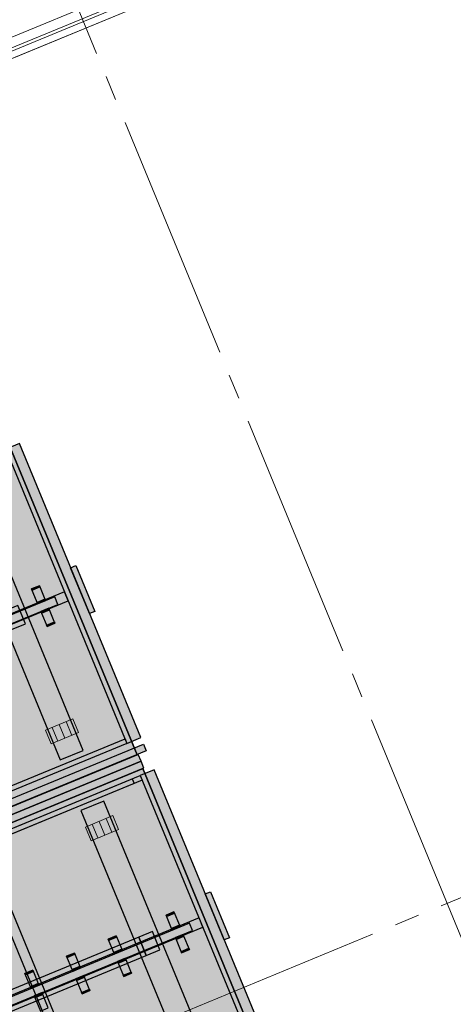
# Model space of a CAD drawing. Header units: millimetres. Extents: x -76965 to -69, y -21129 to 30747.
# Tile 47 of 65: x -20456 to -19583, y 13746 to 15727. Entities that reach past the tile are written whole.
import ezdxf
from ezdxf.enums import TextEntityAlignment as Align

# ---------------------------------------------------------------- set-up
doc = ezdxf.new("R2010")
doc.units = ezdxf.units.MM
doc.header["$MEASUREMENT"] = 0
doc.linetypes.add('B0204', pattern=[650, 500, -50, 50, -50])
doc.linetypes.add('B0702', pattern=[58.685, 39.06, -19.625001])
for name, color, linetype in [('007 Stramien', 7, 'Continuous'), ('022 Binnenwanden', 7, 'Continuous'), ('022 Binnenwanden Deuren', 7, 'Continuous'), ('079 Vaste inrichting', 7, 'Continuous'), ('079 Vaste inrichting 2D arcering', 7, 'Continuous'), ('079 Vaste inrichting Afdek-arcering', 7, 'Continuous'), ('102 Teksten ruimten _ Zones Zone omranding', 7, 'Continuous')]:
    doc.layers.add(name, color=color, linetype=linetype)
doc.styles.add('GENERATED_STYLE_1', font='txt')

# ---------------------------------------------------------------- blocks, each defined once
blk = doc.blocks.new('Dsa bu h 17_2')
at = {"layer": '022 Binnenwanden Deuren', "color": 1, "linetype": 'Continuous', "lineweight": 0}
for p, q in [((-1800, 0), (1800, 0)), ((-65, 0), (-1593, 0)), ((-1593, -20), (-65, -20)), ((-1593, -40), (-65, -40))]:
    blk.add_line(p, q, dxfattribs=at)
blk = doc.blocks.new('Wall_9_1', base_point=(-14928.8, 18059.9))
at = {"layer": '022 Binnenwanden Deuren', "color": 1, "linetype": 'Continuous', "lineweight": 0, "xscale": -1, "zscale": 1000, "rotation": 202.4239727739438}
blk.add_blockref('Dsa bu h 17_2', (-18995.2, 16258.5), dxfattribs=at)
blk = doc.blocks.new('Slab_288_1', base_point=(-20243.2, 13838.7))
at = {"layer": '079 Vaste inrichting Afdek-arcering', "linetype": 'Continuous', "lineweight": 0, "true_color": 0xffffff}
blk.add_hatch(color=7, dxfattribs=at).paths.add_polyline_path([(-20243.2, 13838.7), (-20259.1, 13832.1), (-20257.7, 13828.8), (-20241.9, 13835.4)])
at = {"layer": '079 Vaste inrichting', "linetype": 'Continuous', "flags": 128}
blk.add_lwpolyline([(-20243.2, 13838.7), (-20259.1, 13832.1), (-20257.7, 13828.8), (-20241.9, 13835.4)], close=True, dxfattribs=at)
blk = doc.blocks.new('Slab_295_1', base_point=(-20230.7, 13808.4))
at = {"layer": '079 Vaste inrichting Afdek-arcering', "linetype": 'Continuous', "lineweight": 0, "true_color": 0xffffff}
blk.add_hatch(color=7, dxfattribs=at).paths.add_polyline_path([(-20230.7, 13808.4), (-20231.8, 13810.9), (-20247.6, 13804.4), (-20246.6, 13801.9)])
at = {"layer": '079 Vaste inrichting', "linetype": 'Continuous', "flags": 128}
blk.add_lwpolyline([(-20230.7, 13808.4), (-20246.6, 13801.9), (-20247.6, 13804.4), (-20231.8, 13810.9)], close=True, dxfattribs=at)
blk = doc.blocks.new('Slab_296_1', base_point=(-20241.9, 13835.4))
at = {"layer": '079 Vaste inrichting Afdek-arcering', "linetype": 'Continuous', "lineweight": 0, "true_color": 0xffffff}
blk.add_hatch(color=7, dxfattribs=at).paths.add_polyline_path([(-20241.9, 13835.4), (-20257.7, 13828.8), (-20246.6, 13801.9), (-20230.7, 13808.4)])
at = {"layer": '079 Vaste inrichting', "linetype": 'Continuous', "flags": 128}
blk.add_lwpolyline([(-20241.9, 13835.4), (-20257.7, 13828.8), (-20246.6, 13801.9), (-20230.7, 13808.4)], close=True, dxfattribs=at)
blk = doc.blocks.new('Slab_298_1', base_point=(-20185.6, 14217.8))
at = {"layer": '079 Vaste inrichting Afdek-arcering', "linetype": 'Continuous', "lineweight": 0, "true_color": 0xffffff}
blk.add_hatch(color=7, dxfattribs=at).paths.add_polyline_path([(-20185.6, 14217.8), (-20213.3, 14206.4), (-19969.3, 13614.7), (-19941.5, 13626.2)])
at = {"layer": '079 Vaste inrichting', "linetype": 'Continuous', "flags": 128}
blk.add_lwpolyline([(-20185.6, 14217.8), (-20213.3, 14206.4), (-19969.3, 13614.7), (-19941.5, 13626.2)], close=True, dxfattribs=at)
blk = doc.blocks.new('Slab_303_1', base_point=(-20429.8, 13814.7))
at = {"layer": '079 Vaste inrichting Afdek-arcering', "linetype": 'Continuous', "lineweight": 0, "true_color": 0xffffff}
blk.add_hatch(color=7, dxfattribs=at).paths.add_polyline_path([(-20429.8, 13814.7), (-20445.6, 13808.2), (-20444.6, 13805.6), (-20428.7, 13812.2)])
at = {"layer": '079 Vaste inrichting', "linetype": 'Continuous', "flags": 128}
blk.add_lwpolyline([(-20429.8, 13814.7), (-20445.6, 13808.2), (-20444.6, 13805.6), (-20428.7, 13812.2)], close=True, dxfattribs=at)
blk = doc.blocks.new('Slab_304_1', base_point=(-20333.4, 13819))
at = {"layer": '079 Vaste inrichting Afdek-arcering', "linetype": 'Continuous', "lineweight": 0, "true_color": 0xffffff}
blk.add_hatch(color=7, dxfattribs=at).paths.add_polyline_path([(-20333.4, 13819), (-20334.8, 13822.3), (-20350.7, 13815.8), (-20349.3, 13812.4)])
at = {"layer": '079 Vaste inrichting', "linetype": 'Continuous', "flags": 128}
blk.add_lwpolyline([(-20333.4, 13819), (-20349.3, 13812.4), (-20350.7, 13815.8), (-20334.8, 13822.3)], close=True, dxfattribs=at)
blk = doc.blocks.new('Slab_305_1', base_point=(-20082.6, 13968.2))
at = {"layer": '079 Vaste inrichting Afdek-arcering', "linetype": 'Continuous', "lineweight": 0, "true_color": 0xffffff}
blk.add_hatch(color=7, dxfattribs=at).paths.add_polyline_path([(-20082.6, 13968.2), (-20044.5, 13875.8), (-20034, 13880.1), (-20072.1, 13972.5)])
at = {"layer": '079 Vaste inrichting', "linetype": 'Continuous', "flags": 128}
blk.add_lwpolyline([(-20082.6, 13968.2), (-20072.1, 13972.5), (-20034, 13880.1), (-20044.5, 13875.8)], close=True, dxfattribs=at)
blk = doc.blocks.new('Slab_307_1', base_point=(-20216.6, 13881))
at = {"layer": '079 Vaste inrichting Afdek-arcering', "linetype": 'Continuous', "lineweight": 0, "true_color": 0xffffff}
blk.add_hatch(color=7, dxfattribs=at).paths.add_polyline_path([(-20216.6, 13881), (-20974.7, 13568.3), (-20959.4, 13531.3), (-20201.4, 13844)])
at = {"layer": '079 Vaste inrichting', "linetype": 'Continuous', "flags": 128}
blk.add_lwpolyline([(-20216.6, 13881), (-20974.7, 13568.3), (-20959.4, 13531.3), (-20201.4, 13844)], close=True, dxfattribs=at)
blk = doc.blocks.new('Slab_308_1', base_point=(-21193.2, 13802.2))
at = {"layer": '079 Vaste inrichting Afdek-arcering', "linetype": 'Continuous', "lineweight": 0, "true_color": 0xffffff}
blk.add_hatch(color=7, dxfattribs=at).paths.add_polyline_path([(-21193.2, 13802.2), (-21189.4, 13792.9), (-20209.5, 14197.1), (-20213.3, 14206.4)])
at = {"layer": '079 Vaste inrichting', "linetype": 'Continuous', "flags": 128}
blk.add_lwpolyline([(-21193.2, 13802.2), (-20213.3, 14206.4), (-20209.5, 14197.1), (-21189.4, 13792.9)], close=True, dxfattribs=at)
blk = doc.blocks.new('Slab_309_1', base_point=(-21240.3, 13810.9))
at = {"layer": '079 Vaste inrichting Afdek-arcering', "linetype": 'Continuous', "lineweight": 0, "true_color": 0xffffff}
blk.add_hatch(color=7, dxfattribs=at).paths.add_polyline_path([(-21240.3, 13810.9), (-21234.6, 13797), (-20206, 14221.3), (-20211.7, 14235.2)])
at = {"layer": '079 Vaste inrichting', "linetype": 'Continuous', "flags": 128}
blk.add_lwpolyline([(-21240.3, 13810.9), (-21234.6, 13797), (-20206, 14221.3), (-20211.7, 14235.2)], close=True, dxfattribs=at)
blk = doc.blocks.new('Slab_310_1', base_point=(-20114.6, 13909.3))
at = {"layer": '079 Vaste inrichting Afdek-arcering', "linetype": 'Continuous', "lineweight": 0, "true_color": 0xffffff}
blk.add_hatch(color=7, dxfattribs=at).paths.add_polyline_path([(-20114.6, 13909.3), (-21055.3, 13521.3), (-21049.1, 13506.3), (-20108.4, 13894.3)])
at = {"layer": '079 Vaste inrichting', "linetype": 'Continuous', "flags": 128}
blk.add_lwpolyline([(-20114.6, 13909.3), (-21055.3, 13521.3), (-21049.1, 13506.3), (-20108.4, 13894.3)], close=True, dxfattribs=at)
blk = doc.blocks.new('Slab_356_1', base_point=(-20456.5, 14874.3))
at = {"layer": '079 Vaste inrichting Afdek-arcering', "linetype": 'Continuous', "lineweight": 0, "true_color": 0xffffff}
blk.add_hatch(color=7, dxfattribs=at).paths.add_polyline_path([(-20456.5, 14874.3), (-20484.2, 14862.9), (-20240.2, 14271.2), (-20212.4, 14282.7)])
at = {"layer": '079 Vaste inrichting', "linetype": 'Continuous', "flags": 128}
blk.add_lwpolyline([(-20456.5, 14874.3), (-20484.2, 14862.9), (-20240.2, 14271.2), (-20212.4, 14282.7)], close=True, dxfattribs=at)
blk = doc.blocks.new('Slab_363_1', base_point=(-20353.5, 14624.7))
at = {"layer": '079 Vaste inrichting Afdek-arcering', "linetype": 'Continuous', "lineweight": 0, "true_color": 0xffffff}
blk.add_hatch(color=7, dxfattribs=at).paths.add_polyline_path([(-20353.5, 14624.7), (-20315.4, 14532.3), (-20304.9, 14536.6), (-20343, 14629)])
at = {"layer": '079 Vaste inrichting', "linetype": 'Continuous', "flags": 128}
blk.add_lwpolyline([(-20353.5, 14624.7), (-20343, 14629), (-20304.9, 14536.6), (-20315.4, 14532.3)], close=True, dxfattribs=at)
blk = doc.blocks.new('Slab_368_1', base_point=(-20385.5, 14565.7))
at = {"layer": '079 Vaste inrichting Afdek-arcering', "linetype": 'Continuous', "lineweight": 0, "true_color": 0xffffff}
blk.add_hatch(color=7, dxfattribs=at).paths.add_polyline_path([(-20385.5, 14565.7), (-21326.2, 14177.7), (-21320, 14162.8), (-20379.3, 14550.8)])
at = {"layer": '079 Vaste inrichting', "linetype": 'Continuous', "flags": 128}
blk.add_lwpolyline([(-20385.5, 14565.7), (-21326.2, 14177.7), (-21320, 14162.8), (-20379.3, 14550.8)], close=True, dxfattribs=at)
blk = doc.blocks.new('Slab_376_1', base_point=(-20403.9, 14558.1))
at = {"layer": '079 Vaste inrichting Afdek-arcering', "linetype": 'Continuous', "lineweight": 0, "true_color": 0xffffff}
blk.add_hatch(color=7, dxfattribs=at).paths.add_polyline_path([(-20403.9, 14558.1), (-20405.3, 14561.5), (-20421.1, 14554.9), (-20419.8, 14551.6)])
at = {"layer": '079 Vaste inrichting', "linetype": 'Continuous', "flags": 128}
blk.add_lwpolyline([(-20403.9, 14558.1), (-20419.8, 14551.6), (-20421.1, 14554.9), (-20405.3, 14561.5)], close=True, dxfattribs=at)
blk = doc.blocks.new('Slab_377_1', base_point=(-20405.3, 14561.5))
at = {"layer": '079 Vaste inrichting Afdek-arcering', "linetype": 'Continuous', "lineweight": 0, "true_color": 0xffffff}
blk.add_hatch(color=7, dxfattribs=at).paths.add_polyline_path([(-20405.3, 14561.5), (-20416.4, 14588.4), (-20432.3, 14581.9), (-20421.1, 14554.9)])
at = {"layer": '079 Vaste inrichting', "linetype": 'Continuous', "flags": 128}
blk.add_lwpolyline([(-20405.3, 14561.5), (-20421.1, 14554.9), (-20432.3, 14581.9), (-20416.4, 14588.4)], close=True, dxfattribs=at)
blk = doc.blocks.new('Slab_378_1', base_point=(-20416.4, 14588.4))
at = {"layer": '079 Vaste inrichting Afdek-arcering', "linetype": 'Continuous', "lineweight": 0, "true_color": 0xffffff}
blk.add_hatch(color=7, dxfattribs=at).paths.add_polyline_path([(-20416.4, 14588.4), (-20432.3, 14581.9), (-20431.2, 14579.4), (-20415.4, 14585.9)])
at = {"layer": '079 Vaste inrichting', "linetype": 'Continuous', "flags": 128}
blk.add_lwpolyline([(-20416.4, 14588.4), (-20432.3, 14581.9), (-20431.2, 14579.4), (-20415.4, 14585.9)], close=True, dxfattribs=at)
blk = doc.blocks.new('Slab_386_1', base_point=(-20557.3, 14811.6))
at = {"layer": '079 Vaste inrichting Afdek-arcering', "linetype": 'Continuous', "lineweight": 0, "true_color": 0xffffff}
blk.add_hatch(color=7, dxfattribs=at).paths.add_polyline_path([(-20557.3, 14811.6), (-20603.6, 14792.5), (-20374.8, 14237.8), (-20328.5, 14256.9)])
at = {"layer": '079 Vaste inrichting', "linetype": 'Continuous', "flags": 128}
blk.add_lwpolyline([(-20557.3, 14811.6), (-20603.6, 14792.5), (-20374.8, 14237.8), (-20328.5, 14256.9)], close=True, dxfattribs=at)
blk = doc.blocks.new('Slab_404_1', base_point=(-20472.3, 14500.5))
at = {"layer": '079 Vaste inrichting Afdek-arcering', "linetype": 'Continuous', "lineweight": 0, "true_color": 0xffffff}
blk.add_hatch(color=7, dxfattribs=at).paths.add_polyline_path([(-20472.3, 14500.5), (-20444.6, 14511.9), (-20459.8, 14548.9), (-20487.5, 14537.5)])
at = {"layer": '079 Vaste inrichting', "linetype": 'Continuous', "flags": 128}
blk.add_lwpolyline([(-20472.3, 14500.5), (-20444.6, 14511.9), (-20459.8, 14548.9), (-20487.5, 14537.5)], close=True, dxfattribs=at)
blk = doc.blocks.new('Slab_409_1', base_point=(-20397.7, 14543.2))
at = {"layer": '079 Vaste inrichting Afdek-arcering', "linetype": 'Continuous', "lineweight": 0, "true_color": 0xffffff}
blk.add_hatch(color=7, dxfattribs=at).paths.add_polyline_path([(-20397.7, 14543.2), (-20413.6, 14536.6), (-20412.2, 14533.3), (-20396.4, 14539.9)])
at = {"layer": '079 Vaste inrichting', "linetype": 'Continuous', "flags": 128}
blk.add_lwpolyline([(-20397.7, 14543.2), (-20413.6, 14536.6), (-20412.2, 14533.3), (-20396.4, 14539.9)], close=True, dxfattribs=at)
blk = doc.blocks.new('Slab_417_1', base_point=(-21505.3, 14453.6))
at = {"layer": '079 Vaste inrichting Afdek-arcering', "linetype": 'Continuous', "lineweight": 0, "true_color": 0xffffff}
blk.add_hatch(color=7, dxfattribs=at).paths.add_polyline_path([(-21505.3, 14453.6), (-21245.9, 13824.8), (-20219.9, 14248.2), (-20479.2, 14876.8)])
at = {"layer": '079 Vaste inrichting', "linetype": 'Continuous', "flags": 128}
blk.add_lwpolyline([(-21505.3, 14453.6), (-20479.2, 14876.8), (-20219.9, 14248.2), (-21245.9, 13824.8)], close=True, dxfattribs=at)
blk = doc.blocks.new('Slab_419_1', base_point=(-21505.3, 14453.6))
at = {"layer": '079 Vaste inrichting Afdek-arcering', "linetype": 'Continuous', "lineweight": 0, "true_color": 0xffffff}
blk.add_hatch(color=7, dxfattribs=at).paths.add_polyline_path([(-21505.3, 14453.6), (-21245.9, 13824.8), (-20219.9, 14248.2), (-20479.2, 14876.8)])
at = {"layer": '079 Vaste inrichting', "linetype": 'Continuous', "flags": 128}
blk.add_lwpolyline([(-21505.3, 14453.6), (-21245.9, 13824.8), (-20219.9, 14248.2), (-20479.2, 14876.8)], close=True, dxfattribs=at)
blk = doc.blocks.new('Slab_420_1', base_point=(-21245.9, 13824.8))
at = {"layer": '079 Vaste inrichting Afdek-arcering', "linetype": 'Continuous', "lineweight": 0, "true_color": 0xffffff}
blk.add_hatch(color=7, dxfattribs=at).paths.add_polyline_path([(-21245.9, 13824.8), (-20201.4, 14255.8), (-20207.1, 14269.7), (-21251.7, 13838.8)])
at = {"layer": '079 Vaste inrichting', "linetype": 'Continuous', "flags": 128}
blk.add_lwpolyline([(-21245.9, 13824.8), (-21251.7, 13838.8), (-20207.1, 14269.7), (-20201.4, 14255.8)], close=True, dxfattribs=at)
blk = doc.blocks.new('Slab_432_1', base_point=(-20396.4, 14539.9))
at = {"layer": '079 Vaste inrichting Afdek-arcering', "linetype": 'Continuous', "lineweight": 0, "true_color": 0xffffff}
blk.add_hatch(color=7, dxfattribs=at).paths.add_polyline_path([(-20396.4, 14539.9), (-20412.2, 14533.3), (-20401.1, 14506.4), (-20385.3, 14512.9)])
at = {"layer": '079 Vaste inrichting', "linetype": 'Continuous', "flags": 128}
blk.add_lwpolyline([(-20396.4, 14539.9), (-20412.2, 14533.3), (-20401.1, 14506.4), (-20385.3, 14512.9)], close=True, dxfattribs=at)
blk = doc.blocks.new('Slab_438_1', base_point=(-21338.3, 14153.6))
at = {"layer": '079 Vaste inrichting Afdek-arcering', "linetype": 'Continuous', "lineweight": 0, "true_color": 0xffffff}
blk.add_hatch(color=7, dxfattribs=at).paths.add_polyline_path([(-21338.3, 14153.6), (-20358.4, 14557.8), (-20366, 14576.3), (-21345.9, 14172.1)])
at = {"layer": '079 Vaste inrichting', "linetype": 'Continuous', "flags": 128}
blk.add_lwpolyline([(-21338.3, 14153.6), (-20358.4, 14557.8), (-20366, 14576.3), (-21345.9, 14172.1)], close=True, dxfattribs=at)
blk = doc.blocks.new('Slab_439_1', base_point=(-20240.2, 14271.2))
at = {"layer": '079 Vaste inrichting Afdek-arcering', "linetype": 'Continuous', "lineweight": 0, "true_color": 0xffffff}
blk.add_hatch(color=7, dxfattribs=at).paths.add_polyline_path([(-20240.2, 14271.2), (-20244, 14280.5), (-21223.9, 13876.3), (-21220.1, 13867)])
at = {"layer": '079 Vaste inrichting', "linetype": 'Continuous', "flags": 128}
blk.add_lwpolyline([(-20240.2, 14271.2), (-21220.1, 13867), (-21223.9, 13876.3), (-20244, 14280.5)], close=True, dxfattribs=at)
blk = doc.blocks.new('Slab_440_1', base_point=(-20385.3, 14512.9))
at = {"layer": '079 Vaste inrichting Afdek-arcering', "linetype": 'Continuous', "lineweight": 0, "true_color": 0xffffff}
blk.add_hatch(color=7, dxfattribs=at).paths.add_polyline_path([(-20385.3, 14512.9), (-20386.3, 14515.4), (-20402.1, 14508.9), (-20401.1, 14506.4)])
at = {"layer": '079 Vaste inrichting', "linetype": 'Continuous', "flags": 128}
blk.add_lwpolyline([(-20385.3, 14512.9), (-20401.1, 14506.4), (-20402.1, 14508.9), (-20386.3, 14515.4)], close=True, dxfattribs=at)
blk = doc.blocks.new('Slab_445_1', base_point=(-20114.4, 13856.4))
at = {"layer": '079 Vaste inrichting Afdek-arcering', "linetype": 'Continuous', "lineweight": 0, "true_color": 0xffffff}
blk.add_hatch(color=7, dxfattribs=at).paths.add_polyline_path([(-20114.4, 13856.4), (-20115.4, 13858.9), (-20131.2, 13852.4), (-20130.2, 13849.9)])
at = {"layer": '079 Vaste inrichting', "linetype": 'Continuous', "flags": 128}
blk.add_lwpolyline([(-20114.4, 13856.4), (-20130.2, 13849.9), (-20131.2, 13852.4), (-20115.4, 13858.9)], close=True, dxfattribs=at)
blk = doc.blocks.new('Slab_449_1', base_point=(-20133, 13901.7))
at = {"layer": '079 Vaste inrichting Afdek-arcering', "linetype": 'Continuous', "lineweight": 0, "true_color": 0xffffff}
blk.add_hatch(color=7, dxfattribs=at).paths.add_polyline_path([(-20133, 13901.7), (-20134.4, 13905), (-20150.2, 13898.4), (-20148.9, 13895.1)])
at = {"layer": '079 Vaste inrichting', "linetype": 'Continuous', "flags": 128}
blk.add_lwpolyline([(-20133, 13901.7), (-20148.9, 13895.1), (-20150.2, 13898.4), (-20134.4, 13905)], close=True, dxfattribs=at)
blk = doc.blocks.new('Slab_450_1', base_point=(-20134.4, 13905))
at = {"layer": '079 Vaste inrichting Afdek-arcering', "linetype": 'Continuous', "lineweight": 0, "true_color": 0xffffff}
blk.add_hatch(color=7, dxfattribs=at).paths.add_polyline_path([(-20134.4, 13905), (-20145.5, 13931.9), (-20161.4, 13925.4), (-20150.2, 13898.4)])
at = {"layer": '079 Vaste inrichting', "linetype": 'Continuous', "flags": 128}
blk.add_lwpolyline([(-20134.4, 13905), (-20150.2, 13898.4), (-20161.4, 13925.4), (-20145.5, 13931.9)], close=True, dxfattribs=at)
blk = doc.blocks.new('Slab_451_1', base_point=(-20145.5, 13931.9))
at = {"layer": '079 Vaste inrichting Afdek-arcering', "linetype": 'Continuous', "lineweight": 0, "true_color": 0xffffff}
blk.add_hatch(color=7, dxfattribs=at).paths.add_polyline_path([(-20145.5, 13931.9), (-20161.4, 13925.4), (-20160.3, 13922.9), (-20144.5, 13929.4)])
at = {"layer": '079 Vaste inrichting', "linetype": 'Continuous', "flags": 128}
blk.add_lwpolyline([(-20145.5, 13931.9), (-20161.4, 13925.4), (-20160.3, 13922.9), (-20144.5, 13929.4)], close=True, dxfattribs=at)
blk = doc.blocks.new('Slab_452_1', base_point=(-20249.4, 13853.6))
at = {"layer": '079 Vaste inrichting Afdek-arcering', "linetype": 'Continuous', "lineweight": 0, "true_color": 0xffffff}
blk.add_hatch(color=7, dxfattribs=at).paths.add_polyline_path([(-20249.4, 13853.6), (-20250.8, 13857), (-20266.6, 13850.4), (-20265.3, 13847.1)])
at = {"layer": '079 Vaste inrichting', "linetype": 'Continuous', "flags": 128}
blk.add_lwpolyline([(-20249.4, 13853.6), (-20265.3, 13847.1), (-20266.6, 13850.4), (-20250.8, 13857)], close=True, dxfattribs=at)
blk = doc.blocks.new('Slab_456_1', base_point=(-20250.8, 13857))
at = {"layer": '079 Vaste inrichting Afdek-arcering', "linetype": 'Continuous', "lineweight": 0, "true_color": 0xffffff}
blk.add_hatch(color=7, dxfattribs=at).paths.add_polyline_path([(-20250.8, 13857), (-20261.9, 13883.9), (-20277.8, 13877.4), (-20266.6, 13850.4)])
at = {"layer": '079 Vaste inrichting', "linetype": 'Continuous', "flags": 128}
blk.add_lwpolyline([(-20250.8, 13857), (-20266.6, 13850.4), (-20277.8, 13877.4), (-20261.9, 13883.9)], close=True, dxfattribs=at)
blk = doc.blocks.new('Slab_458_1', base_point=(-20261.9, 13883.9))
at = {"layer": '079 Vaste inrichting Afdek-arcering', "linetype": 'Continuous', "lineweight": 0, "true_color": 0xffffff}
blk.add_hatch(color=7, dxfattribs=at).paths.add_polyline_path([(-20261.9, 13883.9), (-20277.8, 13877.4), (-20276.7, 13874.9), (-20260.9, 13881.4)])
at = {"layer": '079 Vaste inrichting', "linetype": 'Continuous', "flags": 128}
blk.add_lwpolyline([(-20261.9, 13883.9), (-20277.8, 13877.4), (-20276.7, 13874.9), (-20260.9, 13881.4)], close=True, dxfattribs=at)
blk = doc.blocks.new('Slab_459_1', base_point=(-20286.4, 14155.1))
at = {"layer": '079 Vaste inrichting Afdek-arcering', "linetype": 'Continuous', "lineweight": 0, "true_color": 0xffffff}
blk.add_hatch(color=7, dxfattribs=at).paths.add_polyline_path([(-20286.4, 14155.1), (-20332.7, 14136), (-20103.9, 13581.3), (-20057.6, 13600.4)])
at = {"layer": '079 Vaste inrichting', "linetype": 'Continuous', "flags": 128}
blk.add_lwpolyline([(-20286.4, 14155.1), (-20332.7, 14136), (-20103.9, 13581.3), (-20057.6, 13600.4)], close=True, dxfattribs=at)
blk = doc.blocks.new('Slab_473_1', base_point=(-20327.3, 13804))
at = {"layer": '079 Vaste inrichting Afdek-arcering', "linetype": 'Continuous', "lineweight": 0, "true_color": 0xffffff}
blk.add_hatch(color=7, dxfattribs=at).paths.add_polyline_path([(-20327.3, 13804), (-20343.1, 13797.5), (-20341.8, 13794.2), (-20325.9, 13800.7)])
at = {"layer": '079 Vaste inrichting', "linetype": 'Continuous', "flags": 128}
blk.add_lwpolyline([(-20327.3, 13804), (-20343.1, 13797.5), (-20341.8, 13794.2), (-20325.9, 13800.7)], close=True, dxfattribs=at)
blk = doc.blocks.new('Slab_477_1', base_point=(-20201.4, 13844))
at = {"layer": '079 Vaste inrichting Afdek-arcering', "linetype": 'Continuous', "lineweight": 0, "true_color": 0xffffff}
blk.add_hatch(color=7, dxfattribs=at).paths.add_polyline_path([(-20201.4, 13844), (-20173.7, 13855.4), (-20188.9, 13892.4), (-20216.6, 13881)])
at = {"layer": '079 Vaste inrichting', "linetype": 'Continuous', "flags": 128}
blk.add_lwpolyline([(-20201.4, 13844), (-20173.7, 13855.4), (-20188.9, 13892.4), (-20216.6, 13881)], close=True, dxfattribs=at)
blk = doc.blocks.new('Slab_478_1', base_point=(-20325.9, 13800.7))
at = {"layer": '079 Vaste inrichting Afdek-arcering', "linetype": 'Continuous', "lineweight": 0, "true_color": 0xffffff}
blk.add_hatch(color=7, dxfattribs=at).paths.add_polyline_path([(-20325.9, 13800.7), (-20341.8, 13794.2), (-20330.6, 13767.2), (-20314.8, 13773.7)])
at = {"layer": '079 Vaste inrichting', "linetype": 'Continuous', "flags": 128}
blk.add_lwpolyline([(-20325.9, 13800.7), (-20341.8, 13794.2), (-20330.6, 13767.2), (-20314.8, 13773.7)], close=True, dxfattribs=at)
blk = doc.blocks.new('Slab_481_1', base_point=(-20345.9, 13849.3))
at = {"layer": '079 Vaste inrichting Afdek-arcering', "linetype": 'Continuous', "lineweight": 0, "true_color": 0xffffff}
blk.add_hatch(color=7, dxfattribs=at).paths.add_polyline_path([(-20345.9, 13849.3), (-20361.8, 13842.7), (-20360.8, 13840.2), (-20344.9, 13846.8)])
at = {"layer": '079 Vaste inrichting', "linetype": 'Continuous', "flags": 128}
blk.add_lwpolyline([(-20345.9, 13849.3), (-20361.8, 13842.7), (-20360.8, 13840.2), (-20344.9, 13846.8)], close=True, dxfattribs=at)
blk = doc.blocks.new('Slab_482_1', base_point=(-20126.8, 13886.7))
at = {"layer": '079 Vaste inrichting Afdek-arcering', "linetype": 'Continuous', "lineweight": 0, "true_color": 0xffffff}
blk.add_hatch(color=7, dxfattribs=at).paths.add_polyline_path([(-20126.8, 13886.7), (-20142.7, 13880.2), (-20141.3, 13876.8), (-20125.5, 13883.4)])
at = {"layer": '079 Vaste inrichting', "linetype": 'Continuous', "flags": 128}
blk.add_lwpolyline([(-20126.8, 13886.7), (-20142.7, 13880.2), (-20141.3, 13876.8), (-20125.5, 13883.4)], close=True, dxfattribs=at)
blk = doc.blocks.new('Slab_485_1', base_point=(-20411.1, 13769.5))
at = {"layer": '079 Vaste inrichting Afdek-arcering', "linetype": 'Continuous', "lineweight": 0, "true_color": 0xffffff}
blk.add_hatch(color=7, dxfattribs=at).paths.add_polyline_path([(-20411.1, 13769.5), (-20427, 13762.9), (-20425.6, 13759.6), (-20409.7, 13766.1)])
at = {"layer": '079 Vaste inrichting', "linetype": 'Continuous', "flags": 128}
blk.add_lwpolyline([(-20411.1, 13769.5), (-20427, 13762.9), (-20425.6, 13759.6), (-20409.7, 13766.1)], close=True, dxfattribs=at)
blk = doc.blocks.new('Slab_488_1', base_point=(-20409.7, 13766.1))
at = {"layer": '079 Vaste inrichting Afdek-arcering', "linetype": 'Continuous', "lineweight": 0, "true_color": 0xffffff}
blk.add_hatch(color=7, dxfattribs=at).paths.add_polyline_path([(-20409.7, 13766.1), (-20425.6, 13759.6), (-20414.5, 13732.6), (-20398.6, 13739.2)])
at = {"layer": '079 Vaste inrichting', "linetype": 'Continuous', "flags": 128}
blk.add_lwpolyline([(-20409.7, 13766.1), (-20425.6, 13759.6), (-20414.5, 13732.6), (-20398.6, 13739.2)], close=True, dxfattribs=at)
blk = doc.blocks.new('Slab_489_1', base_point=(-20417.3, 13784.4))
at = {"layer": '079 Vaste inrichting Afdek-arcering', "linetype": 'Continuous', "lineweight": 0, "true_color": 0xffffff}
blk.add_hatch(color=7, dxfattribs=at).paths.add_polyline_path([(-20417.3, 13784.4), (-20418.6, 13787.7), (-20434.5, 13781.2), (-20433.1, 13777.9)])
at = {"layer": '079 Vaste inrichting', "linetype": 'Continuous', "flags": 128}
blk.add_lwpolyline([(-20417.3, 13784.4), (-20433.1, 13777.9), (-20434.5, 13781.2), (-20418.6, 13787.7)], close=True, dxfattribs=at)
blk = doc.blocks.new('Slab_490_1', base_point=(-21234.4, 13797.1))
at = {"layer": '079 Vaste inrichting Afdek-arcering', "linetype": 'Continuous', "lineweight": 0, "true_color": 0xffffff}
blk.add_hatch(color=7, dxfattribs=at).paths.add_polyline_path([(-21234.4, 13797.1), (-20975, 13168.3), (-19949, 13591.7), (-20208.3, 14220.4)])
at = {"layer": '079 Vaste inrichting', "linetype": 'Continuous', "flags": 128}
blk.add_lwpolyline([(-21234.4, 13797.1), (-20208.3, 14220.4), (-19949, 13591.7), (-20975, 13168.3)], close=True, dxfattribs=at)
blk = doc.blocks.new('Slab_491_1', base_point=(-20294, 13449.3))
at = {"layer": '079 Vaste inrichting Afdek-arcering', "linetype": 'Continuous', "lineweight": 0, "true_color": 0xffffff}
blk.add_hatch(color=7, dxfattribs=at).paths.add_polyline_path([(-20294, 13449.3), (-20275.6, 13457), (-20534.4, 14084.6), (-20552.9, 14076.9)])
at = {"layer": '079 Vaste inrichting', "linetype": 'Continuous', "flags": 128}
blk.add_lwpolyline([(-20294, 13449.3), (-20275.6, 13457), (-20534.4, 14084.6), (-20552.9, 14076.9)], close=True, dxfattribs=at)
blk = doc.blocks.new('Slab_492_1', base_point=(-21234.4, 13797.1))
at = {"layer": '079 Vaste inrichting Afdek-arcering', "linetype": 'Continuous', "lineweight": 0, "true_color": 0xffffff}
blk.add_hatch(color=7, dxfattribs=at).paths.add_polyline_path([(-21234.4, 13797.1), (-20975, 13168.3), (-19949, 13591.7), (-20208.3, 14220.4)])
at = {"layer": '079 Vaste inrichting', "linetype": 'Continuous', "flags": 128}
blk.add_lwpolyline([(-21234.4, 13797.1), (-20975, 13168.3), (-19949, 13591.7), (-20208.3, 14220.4)], close=True, dxfattribs=at)
blk = doc.blocks.new('Slab_496_1', base_point=(-20418.6, 13787.7))
at = {"layer": '079 Vaste inrichting Afdek-arcering', "linetype": 'Continuous', "lineweight": 0, "true_color": 0xffffff}
blk.add_hatch(color=7, dxfattribs=at).paths.add_polyline_path([(-20418.6, 13787.7), (-20429.8, 13814.7), (-20445.6, 13808.2), (-20434.5, 13781.2)])
at = {"layer": '079 Vaste inrichting', "linetype": 'Continuous', "flags": 128}
blk.add_lwpolyline([(-20418.6, 13787.7), (-20434.5, 13781.2), (-20445.6, 13808.2), (-20429.8, 13814.7)], close=True, dxfattribs=at)
blk = doc.blocks.new('Slab_502_1', base_point=(-20314.8, 13773.7))
at = {"layer": '079 Vaste inrichting Afdek-arcering', "linetype": 'Continuous', "lineweight": 0, "true_color": 0xffffff}
blk.add_hatch(color=7, dxfattribs=at).paths.add_polyline_path([(-20314.8, 13773.7), (-20315.8, 13776.3), (-20331.7, 13769.7), (-20330.6, 13767.2)])
at = {"layer": '079 Vaste inrichting', "linetype": 'Continuous', "flags": 128}
blk.add_lwpolyline([(-20314.8, 13773.7), (-20330.6, 13767.2), (-20331.7, 13769.7), (-20315.8, 13776.3)], close=True, dxfattribs=at)
blk = doc.blocks.new('Slab_504_1', base_point=(-20334.8, 13822.3))
at = {"layer": '079 Vaste inrichting Afdek-arcering', "linetype": 'Continuous', "lineweight": 0, "true_color": 0xffffff}
blk.add_hatch(color=7, dxfattribs=at).paths.add_polyline_path([(-20334.8, 13822.3), (-20345.9, 13849.3), (-20361.8, 13842.7), (-20350.7, 13815.8)])
at = {"layer": '079 Vaste inrichting', "linetype": 'Continuous', "flags": 128}
blk.add_lwpolyline([(-20334.8, 13822.3), (-20350.7, 13815.8), (-20361.8, 13842.7), (-20345.9, 13849.3)], close=True, dxfattribs=at)
blk = doc.blocks.new('Slab_505_1', base_point=(-20125.5, 13883.4))
at = {"layer": '079 Vaste inrichting Afdek-arcering', "linetype": 'Continuous', "lineweight": 0, "true_color": 0xffffff}
blk.add_hatch(color=7, dxfattribs=at).paths.add_polyline_path([(-20125.5, 13883.4), (-20141.3, 13876.8), (-20130.2, 13849.9), (-20114.4, 13856.4)])
at = {"layer": '079 Vaste inrichting', "linetype": 'Continuous', "flags": 128}
blk.add_lwpolyline([(-20125.5, 13883.4), (-20141.3, 13876.8), (-20130.2, 13849.9), (-20114.4, 13856.4)], close=True, dxfattribs=at)
blk = doc.blocks.new('Slab_507_1', base_point=(-21209.4, 13795.5))
at = {"layer": '079 Vaste inrichting Afdek-arcering', "linetype": 'Continuous', "lineweight": 0, "true_color": 0xffffff}
blk.add_hatch(color=7, dxfattribs=at).paths.add_polyline_path([(-21209.4, 13795.5), (-21205.6, 13786.3), (-20225.7, 14190.4), (-20229.5, 14199.7)])
at = {"layer": '079 Vaste inrichting', "linetype": 'Continuous', "flags": 128}
blk.add_lwpolyline([(-21209.4, 13795.5), (-20229.5, 14199.7), (-20225.7, 14190.4), (-21205.6, 13786.3)], close=True, dxfattribs=at)
blk = doc.blocks.new('Slab_512_1', base_point=(-21067.4, 13497.1))
at = {"layer": '079 Vaste inrichting Afdek-arcering', "linetype": 'Continuous', "lineweight": 0, "true_color": 0xffffff}
blk.add_hatch(color=7, dxfattribs=at).paths.add_polyline_path([(-21067.4, 13497.1), (-20087.5, 13901.3), (-20095.1, 13919.8), (-21075, 13515.6)])
at = {"layer": '079 Vaste inrichting', "linetype": 'Continuous', "flags": 128}
blk.add_lwpolyline([(-21067.4, 13497.1), (-20087.5, 13901.3), (-20095.1, 13919.8), (-21075, 13515.6)], close=True, dxfattribs=at)
blk = doc.blocks.new('Slab_515_1', base_point=(-21246, 13824.7))
at = {"layer": '079 Vaste inrichting Afdek-arcering', "linetype": 'Continuous', "lineweight": 0, "true_color": 0xffffff}
blk.add_hatch(color=7, dxfattribs=at).paths.add_polyline_path([(-21246, 13824.7), (-21240.3, 13810.9), (-20211.7, 14235.2), (-20217.4, 14249)])
at = {"layer": '079 Vaste inrichting', "linetype": 'Continuous', "flags": 128}
blk.add_lwpolyline([(-21246, 13824.7), (-21240.3, 13810.9), (-20211.7, 14235.2), (-20217.4, 14249)], close=True, dxfattribs=at)
blk = doc.blocks.new('Standard grid marker_2')
at = {"layer": '007 Stramien', "color": 6, "linetype": 'B0204', "lineweight": 0}
blk.add_line((9000, 0), (17821, 0), dxfattribs=at)
at = {"layer": '007 Stramien', "color": 6, "lineweight": 0, "style": 'GENERATED_STYLE_1'}
for tag, p in [('AC_MarkerText_1_0', (-250, 8.6)), ('AC_MarkerText_1_1', (27071, 8.6))]:
    blk.add_attdef(tag, text='', height=175, rotation=270, dxfattribs=at).set_placement(p, align=Align.MIDDLE_CENTER)
blk = doc.blocks.new('Standard grid marker_3')
at = {"layer": '007 Stramien', "color": 6, "linetype": 'B0204', "lineweight": 0}
blk.add_line((9000, 0), (64151.8, 0), dxfattribs=at)
at = {"layer": '007 Stramien', "color": 6, "lineweight": 0, "style": 'GENERATED_STYLE_1'}
for tag, p in [('AC_MarkerText_1_0', (-250, 10)), ('AC_MarkerText_1_1', (73401.8, 10))]:
    blk.add_attdef(tag, text='', height=175, dxfattribs=at).set_placement(p, align=Align.MIDDLE_CENTER)
blk = doc.blocks.new('Buis 17')
at = {"layer": '079 Vaste inrichting 2D arcering', "linetype": 'Continuous', "lineweight": 0, "true_color": 0x3f3f3f}
blk.add_hatch(color=250, dxfattribs=at).paths.add_polyline_path([(0, 30), (0, -30), (30, -30), (30, 30)])
at = {"layer": '079 Vaste inrichting', "color": 1, "linetype": 'Continuous', "lineweight": 0}
for p, q in [((0, 30), (0, -30)), ((30, 30), (0, 30)), ((30, -30), (30, 30)), ((0, -30), (30, -30))]:
    blk.add_line(p, q, dxfattribs=at)
at = {"layer": '079 Vaste inrichting', "color": 1, "linetype": 'B0702', "lineweight": 0}
for p, q in [((0, 15), (30, 15)), ((0, -15), (30, -15))]:
    blk.add_line(p, q, dxfattribs=at)
at = {"layer": '079 Vaste inrichting', "color": 9, "linetype": 'B0204', "lineweight": 0}
blk.add_line((0, 0), (30, 0), dxfattribs=at)

msp = doc.modelspace()

# ---------------------------------------------------------------- linework, layer by layer
at = {"layer": '102 Teksten ruimten _ Zones Zone omranding', "color": 33, "linetype": 'Continuous', "lineweight": 0, "true_color": 0xb3a584, "flags": 128}
msp.add_lwpolyline([(-12109.1, 11215.2), (-14894.8, 17965.8), (-23198.4, 14539.2), (-22348.3, 12479.2), (-24751.7, 11487.4), (-25601.8, 13547.4), (-36819, 8918.6), (-36127.5, 7242.9), (-32039.8, 8929.7), (-29945.6, 3854.8), (-14792.2, 10108)], close=True, dxfattribs=at)

# ---------------------------------------------------------------- block references
at = {"layer": '007 Stramien', "color": 1, "linetype": 'Continuous', "lineweight": 0, "zscale": 1000}
for name, p, rotation in [('Standard grid marker_2', (-24173, 25041.6), 292.4239737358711), ('Standard grid marker_3', (-5418.1, 19799.7), 202.423973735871)]:
    msp.add_blockref(name, p, dxfattribs=dict(at, rotation=rotation))
at = {"layer": '022 Binnenwanden', "color": 1, "lineweight": 0}
msp.add_blockref('Wall_9_1', (-14928.8, 18059.9), dxfattribs=at)
at = {"layer": '079 Vaste inrichting', "linetype": 'Continuous'}
for name, p in [('Slab_417_1', (-21505.3, 14453.6)), ('Slab_419_1', (-21505.3, 14453.6)), ('Slab_356_1', (-20456.5, 14874.3)), ('Slab_386_1', (-20557.3, 14811.6)), ('Slab_363_1', (-20353.5, 14624.7)), ('Slab_377_1', (-20405.3, 14561.5)), ('Slab_378_1', (-20416.4, 14588.4)), ('Slab_438_1', (-21338.3, 14153.6)), ('Slab_368_1', (-20385.5, 14565.7)), ('Slab_404_1', (-20472.3, 14500.5)), ('Slab_376_1', (-20403.9, 14558.1)), ('Slab_409_1', (-20397.7, 14543.2)), ('Slab_432_1', (-20396.4, 14539.9)), ('Slab_440_1', (-20385.3, 14512.9)), ('Slab_420_1', (-21245.9, 13824.8)), ('Slab_439_1', (-20240.2, 14271.2)), ('Slab_515_1', (-21246, 13824.7)), ('Slab_309_1', (-21240.3, 13810.9)), ('Slab_490_1', (-21234.4, 13797.1)), ('Slab_492_1', (-21234.4, 13797.1)), ('Slab_308_1', (-21193.2, 13802.2)), ('Slab_298_1', (-20185.6, 14217.8)), ('Slab_507_1', (-21209.4, 13795.5)), ('Slab_459_1', (-20286.4, 14155.1)), ('Slab_491_1', (-20294, 13449.3)), ('Slab_305_1', (-20082.6, 13968.2)), ('Slab_450_1', (-20134.4, 13905)), ('Slab_451_1', (-20145.5, 13931.9)), ('Slab_512_1', (-21067.4, 13497.1)), ('Slab_310_1', (-20114.6, 13909.3)), ('Slab_477_1', (-20201.4, 13844)), ('Slab_449_1', (-20133, 13901.7)), ('Slab_307_1', (-20216.6, 13881)), ('Slab_456_1', (-20250.8, 13857)), ('Slab_458_1', (-20261.9, 13883.9)), ('Slab_482_1', (-20126.8, 13886.7)), ('Slab_505_1', (-20125.5, 13883.4)), ('Slab_452_1', (-20249.4, 13853.6)), ('Slab_445_1', (-20114.4, 13856.4)), ('Slab_481_1', (-20345.9, 13849.3)), ('Slab_504_1', (-20334.8, 13822.3)), ('Slab_288_1', (-20243.2, 13838.7)), ('Slab_296_1', (-20241.9, 13835.4)), ('Slab_303_1', (-20429.8, 13814.7)), ('Slab_496_1', (-20418.6, 13787.7)), ('Slab_304_1', (-20333.4, 13819)), ('Slab_295_1', (-20230.7, 13808.4)), ('Slab_473_1', (-20327.3, 13804)), ('Slab_478_1', (-20325.9, 13800.7)), ('Slab_489_1', (-20417.3, 13784.4)), ('Slab_502_1', (-20314.8, 13773.7)), ('Slab_485_1', (-20411.1, 13769.5)), ('Slab_488_1', (-20409.7, 13766.1))]:
    msp.add_blockref(name, p, dxfattribs=at)
at = {"layer": '079 Vaste inrichting', "color": 2, "linetype": 'Continuous', "lineweight": 0, "xscale": -0.9999999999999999, "zscale": 1000, "rotation": 292.414825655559}
for p in [(-20365.2, 14281.4), (-20284.6, 14086.5)]:
    msp.add_blockref('Buis 17', p, dxfattribs=at)

doc.saveas('drawing.dxf')
